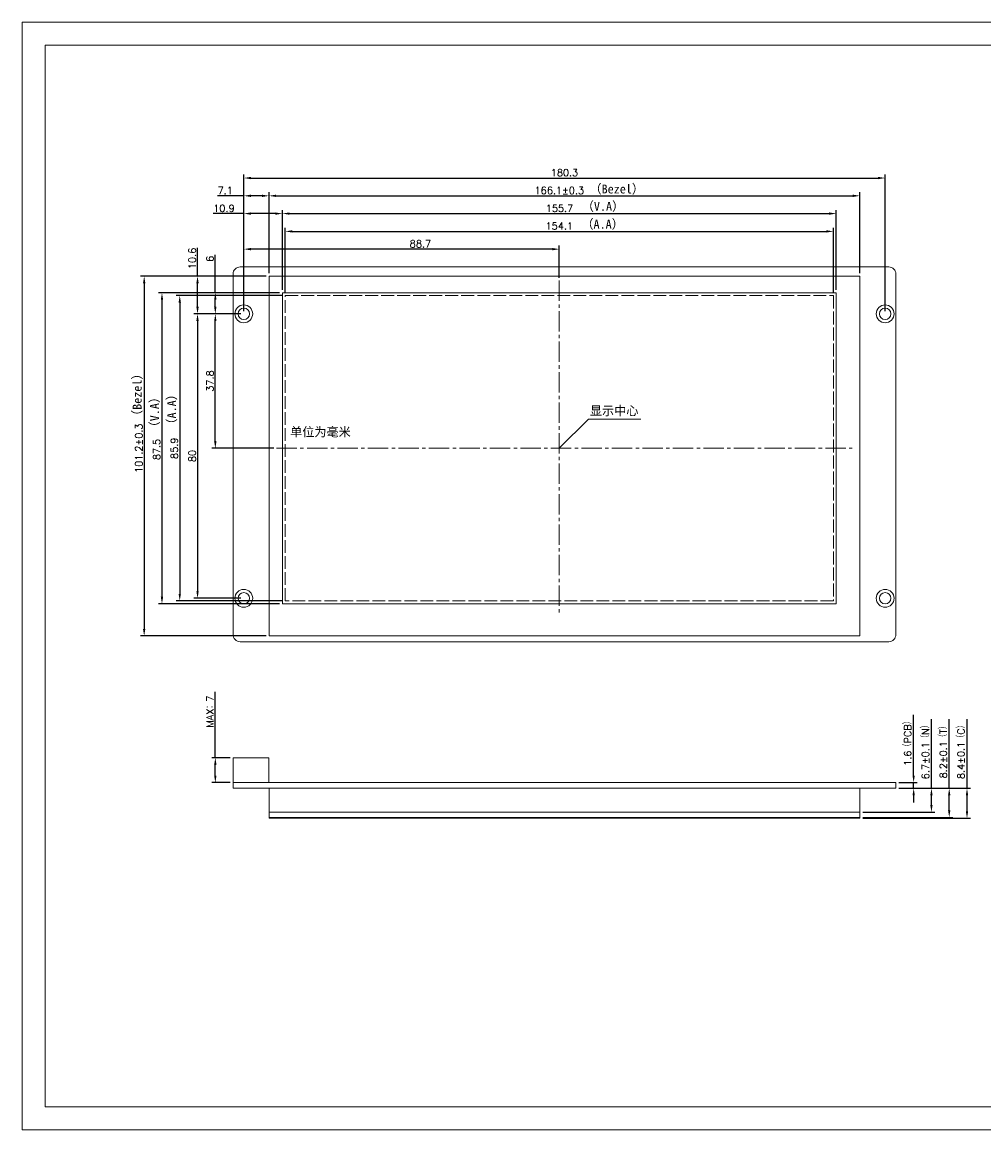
# Model space of a CAD drawing. Header units: millimetres. Extents: x 2857 to 3363, y -5460 to -5148.
# Tile 1 of 2: x 2857 to 3128, y -5460 to -5148. Entities that reach past the tile are written whole.
import ezdxf

# ---------------------------------------------------------------- set-up
doc = ezdxf.new("R2010")
doc.units = ezdxf.units.MM
doc.header["$LTSCALE"] = 0.3
doc.linetypes.add('ACAD_ISO02W100', pattern=[15, 12, -3])
doc.linetypes.add('CENTER2', pattern=[28.574999, 19.049999, -3.175, 3.175, -3.175])
doc.layers.get('0').update_dxf_attribs({"lineweight": 18})
doc.styles.get("Standard").update_dxf_attribs({"font": 'txt.shx', "bigfont": 'gbcbig.shx'})
doc.dimstyles.new('ISO-25', dxfattribs={"dimtxt": 2.5, "dimasz": 2.5, "dimexe": 1.25, "dimexo": 1, "dimtad": 1, "dimdec": 1, "dimdsep": 46, "dimtxsty": 'Standard', "dimcen": 2.5, "dimdle": 5, "dimadec": 0, "dimazin": 0, "dimtfac": 1, "dimtdec": 1, "dimtmove": 0, "dimatfit": 3, "dimfxl": 0, "dimarcsym": 0})

# ---------------------------------------------------------------- blocks, each defined once
blk = doc.blocks.new('SDWe070T77图框')
at = {"lineweight": 0}
for points in [[(2857.3, -5148.14), (3362.66, -5148.14), (3362.66, -5459.68), (2857.3, -5459.68)], [(3356.16, -5453.18), (2863.8, -5453.18), (2863.8, -5154.64), (3356.16, -5154.64)], [(2863.8, -5154.64), (3356.16, -5154.64), (3356.16, -5453.18), (2863.8, -5453.18)]]:
    blk.add_lwpolyline(points, close=True, dxfattribs=at)
blk = doc.blocks.new('*X7')
at = {"lineweight": 0}
for points in [[(2928.7, -5196.65), (2928.7, -5197.31), (2926.7, -5196.98)], [(3090.8, -5196.65), (3090.8, -5197.31), (3092.8, -5196.98)]]:
    blk.add_hatch(color=0, dxfattribs=at).paths.add_polyline_path(points, flags=0)
at = {"color": 0, "linetype": 'Continuous', "lineweight": -2}
for p, q in [((2926.7, -5218.78), (2926.7, -5195.98)), ((3092.8, -5218.78), (3092.8, -5195.98)), ((2928.7, -5196.98), (3090.8, -5196.98))]:
    blk.add_line(p, q, dxfattribs=at)
at = {"color": 0, "lineweight": 0, "insert": (3008.3, -5195.48), "char_height": 2, "width": 44.8571, "attachment_point": 5}
blk.add_mtext('166.1%%P0.3', dxfattribs=at)
blk = doc.blocks.new('*X8')
at = {"linetype": 'CENTER2', "lineweight": 0}
for points in [[(2896.27, -5226.23), (2896.93, -5226.23), (2896.6, -5224.23)], [(2896.27, -5309.73), (2896.93, -5309.73), (2896.6, -5311.73)]]:
    blk.add_hatch(color=0, dxfattribs=at).paths.add_polyline_path(points, flags=0)
at = {"color": 0, "linetype": 'Continuous', "lineweight": -2}
for p, q in [((2929.65, -5224.23), (2895.6, -5224.23)), ((2896.6, -5226.23), (2896.6, -5309.73)), ((2929.65, -5311.73), (2895.6, -5311.73))]:
    blk.add_line(p, q, dxfattribs=at)
at = {"color": 0, "linetype": 'CENTER2', "lineweight": 0, "insert": (2895.1, -5268.33), "char_height": 2, "width": 18.2857, "attachment_point": 5, "rotation": 90}
blk.add_mtext('87.5', dxfattribs=at)
blk = doc.blocks.new('*X9')
at = {"lineweight": 0}
for points in [[(2891.27, -5221.58), (2891.93, -5221.58), (2891.6, -5219.58)], [(2891.27, -5318.78), (2891.93, -5318.78), (2891.6, -5320.78)]]:
    blk.add_hatch(color=0, dxfattribs=at).paths.add_polyline_path(points, flags=0)
at = {"color": 0, "linetype": 'Continuous', "lineweight": -2}
for p, q in [((2925.9, -5219.58), (2890.6, -5219.58)), ((2891.6, -5221.58), (2891.6, -5318.78)), ((2925.9, -5320.78), (2890.6, -5320.78))]:
    blk.add_line(p, q, dxfattribs=at)
at = {"color": 0, "lineweight": 0, "insert": (2890.1, -5267.98), "char_height": 2, "width": 44.8571, "attachment_point": 5, "rotation": 90}
blk.add_mtext('101.2%%P0.3', dxfattribs=at)
blk = doc.blocks.new('*X10')
at = {"lineweight": 0}
for points in [[(2921.6, -5196.65), (2921.6, -5197.31), (2919.6, -5196.98)], [(2924.7, -5196.65), (2924.7, -5197.31), (2926.7, -5196.98)]]:
    blk.add_hatch(color=0, dxfattribs=at).paths.add_polyline_path(points, flags=0)
at = {"color": 0, "linetype": 'Continuous', "lineweight": -2}
for p, q in [((2919.6, -5229.38), (2919.6, -5195.98)), ((2926.7, -5218.78), (2926.7, -5195.98)), ((2919.6, -5196.98), (2912.22, -5196.98)), ((2924.7, -5196.98), (2921.6, -5196.98))]:
    blk.add_line(p, q, dxfattribs=at)
at = {"color": 0, "lineweight": 0, "insert": (2914.39, -5195.48), "char_height": 2, "width": 10.8571, "attachment_point": 5}
blk.add_mtext('7.1', dxfattribs=at)
blk = doc.blocks.new('*X11')
at = {"lineweight": 0}
for points in [[(2911.27, -5226.23), (2911.93, -5226.23), (2911.6, -5224.23)], [(2911.27, -5228.18), (2911.93, -5228.18), (2911.6, -5230.18)]]:
    blk.add_hatch(color=0, dxfattribs=at).paths.add_polyline_path(points, flags=0)
at = {"color": 0, "linetype": 'Continuous', "lineweight": -2}
for p, q in [((2911.6, -5224.23), (2911.6, -5213.54)), ((2929.65, -5224.23), (2910.6, -5224.23)), ((2911.6, -5228.18), (2911.6, -5226.23)), ((2918.8, -5230.18), (2910.6, -5230.18))]:
    blk.add_line(p, q, dxfattribs=at)
at = {"color": 0, "lineweight": 0, "insert": (2910.1, -5214.7), "char_height": 2, "width": 3.7143, "attachment_point": 5, "rotation": 90}
blk.add_mtext('6', dxfattribs=at)
blk = doc.blocks.new('*X12')
at = {"lineweight": 0}
for points in [[(2906.27, -5221.58), (2906.93, -5221.58), (2906.6, -5219.58)], [(2906.27, -5228.18), (2906.93, -5228.18), (2906.6, -5230.18)]]:
    blk.add_hatch(color=0, dxfattribs=at).paths.add_polyline_path(points, flags=0)
at = {"color": 0, "linetype": 'Continuous', "lineweight": -2}
for p, q in [((2906.6, -5219.58), (2906.6, -5211.58)), ((2925.9, -5219.58), (2905.6, -5219.58)), ((2906.6, -5228.18), (2906.6, -5221.58)), ((2918.8, -5230.18), (2905.6, -5230.18))]:
    blk.add_line(p, q, dxfattribs=at)
at = {"color": 0, "lineweight": 0, "insert": (2905.1, -5214.58), "char_height": 2, "width": 17.4286, "attachment_point": 5, "rotation": 90}
blk.add_mtext('10.6', dxfattribs=at)
blk = doc.blocks.new('*X13')
at = {"lineweight": 0}
for points in [[(3107.57, -5360.02), (3108.23, -5360.02), (3107.9, -5362.02)], [(3107.57, -5365.62), (3108.23, -5365.62), (3107.9, -5363.62)]]:
    blk.add_hatch(color=0, dxfattribs=at).paths.add_polyline_path(points, flags=0)
at = {"color": 0, "linetype": 'Continuous', "lineweight": -2}
for p, q in [((3107.9, -5360.02), (3107.9, -5342.92)), ((3103.7, -5362.02), (3108.9, -5362.02)), ((3103.7, -5363.62), (3108.9, -5363.62)), ((3107.9, -5363.62), (3107.9, -5362.02)), ((3107.9, -5365.62), (3107.9, -5367.62))]:
    blk.add_line(p, q, dxfattribs=at)
at = {"color": 0, "lineweight": 0, "insert": (3106.26, -5350.47), "char_height": 2, "width": 40, "attachment_point": 5, "rotation": 90}
blk.add_mtext('1.6（PCB）', dxfattribs=at)
blk = doc.blocks.new('*X14')
at = {"lineweight": 0}
for points in [[(3112.57, -5365.62), (3113.23, -5365.62), (3112.9, -5363.62)], [(3112.57, -5368.32), (3113.23, -5368.32), (3112.9, -5370.32)]]:
    blk.add_hatch(color=0, dxfattribs=at).paths.add_polyline_path(points, flags=0)
at = {"color": 0, "linetype": 'Continuous', "lineweight": -2}
for p, q in [((3112.9, -5363.62), (3112.9, -5344.18)), ((3103.7, -5363.62), (3113.9, -5363.62)), ((3112.9, -5368.32), (3112.9, -5365.62)), ((3093.6, -5370.32), (3113.9, -5370.32))]:
    blk.add_line(p, q, dxfattribs=at)
at = {"color": 0, "lineweight": 0, "insert": (3111.26, -5352.9), "char_height": 2, "width": 50.5714, "attachment_point": 5, "rotation": 90}
blk.add_mtext('6.7%%P0.1（N）', dxfattribs=at)
blk = doc.blocks.new('*X15')
at = {"lineweight": 0}
for points in [[(3117.57, -5365.62), (3118.23, -5365.62), (3117.9, -5363.62)], [(3117.57, -5369.82), (3118.23, -5369.82), (3117.9, -5371.82)]]:
    blk.add_hatch(color=0, dxfattribs=at).paths.add_polyline_path(points, flags=0)
at = {"color": 0, "linetype": 'Continuous', "lineweight": -2}
for p, q in [((3117.9, -5363.62), (3117.9, -5344.18)), ((3103.7, -5363.62), (3118.9, -5363.62)), ((3117.9, -5369.82), (3117.9, -5365.62)), ((3093.6, -5371.82), (3118.9, -5371.82))]:
    blk.add_line(p, q, dxfattribs=at)
at = {"color": 0, "lineweight": 0, "insert": (3116.26, -5352.9), "char_height": 2, "width": 49.1429, "attachment_point": 5, "rotation": 90}
blk.add_mtext('8.2%%P0.1（T）', dxfattribs=at)
blk = doc.blocks.new('*X16')
at = {"lineweight": 0}
for points in [[(2911.27, -5357.02), (2911.93, -5357.02), (2911.6, -5355.02)], [(2911.27, -5360.02), (2911.93, -5360.02), (2911.6, -5362.02)]]:
    blk.add_hatch(color=0, dxfattribs=at).paths.add_polyline_path(points, flags=0)
at = {"color": 0, "linetype": 'Continuous', "lineweight": -2}
for p, q in [((2911.6, -5355.02), (2911.6, -5336.44)), ((2915.8, -5355.02), (2910.6, -5355.02)), ((2911.6, -5360.02), (2911.6, -5357.02)), ((2915.8, -5362.02), (2910.6, -5362.02))]:
    blk.add_line(p, q, dxfattribs=at)
at = {"color": 0, "lineweight": 0, "insert": (2910.08, -5342.04), "char_height": 2, "width": 26.5714, "attachment_point": 5, "rotation": 90}
blk.add_mtext('MAX：7', dxfattribs=at)
blk = doc.blocks.new('*X19')
at = {"lineweight": 0}
for points in [[(3122.57, -5365.62), (3123.23, -5365.62), (3122.9, -5363.62)], [(3122.57, -5370.05), (3123.23, -5370.05), (3122.9, -5372.05)]]:
    blk.add_hatch(color=0, dxfattribs=at).paths.add_polyline_path(points, flags=0)
at = {"color": 0, "linetype": 'Continuous', "lineweight": -2}
for p, q in [((3122.9, -5363.62), (3122.9, -5344.18)), ((3103.7, -5363.62), (3123.9, -5363.62)), ((3122.9, -5370.05), (3122.9, -5365.62)), ((3093.6, -5372.05), (3123.9, -5372.05))]:
    blk.add_line(p, q, dxfattribs=at)
at = {"color": 0, "lineweight": 0, "insert": (3121.26, -5352.9), "char_height": 2, "width": 50.5714, "attachment_point": 5, "rotation": 90}
blk.add_mtext('8.4%%P0.1（C）', dxfattribs=at)
blk = doc.blocks.new('*X20')
at = {"lineweight": 0}
for points in [[(2932.45, -5201.65), (2932.45, -5202.31), (2930.45, -5201.98)], [(3084.15, -5201.65), (3084.15, -5202.31), (3086.15, -5201.98)]]:
    blk.add_hatch(color=0, dxfattribs=at).paths.add_polyline_path(points, flags=0)
at = {"color": 0, "linetype": 'Continuous', "lineweight": -2}
for p, q in [((2930.45, -5223.43), (2930.45, -5200.98)), ((2932.45, -5201.98), (3084.15, -5201.98)), ((3086.15, -5223.43), (3086.15, -5200.98))]:
    blk.add_line(p, q, dxfattribs=at)
at = {"color": 0, "lineweight": 0, "insert": (3008.35, -5200.48), "char_height": 2, "width": 23.1429, "attachment_point": 5}
blk.add_mtext('155.7', dxfattribs=at)
blk = doc.blocks.new('*X21')
at = {"lineweight": 0}
for points in [[(2921.6, -5201.65), (2921.6, -5202.31), (2919.6, -5201.98)], [(2928.45, -5201.65), (2928.45, -5202.31), (2930.45, -5201.98)]]:
    blk.add_hatch(color=0, dxfattribs=at).paths.add_polyline_path(points, flags=0)
at = {"color": 0, "linetype": 'Continuous', "lineweight": -2}
for p, q in [((2919.6, -5201.98), (2911.02, -5201.98)), ((2919.6, -5229.38), (2919.6, -5200.98)), ((2928.45, -5201.98), (2921.6, -5201.98)), ((2930.45, -5223.43), (2930.45, -5200.98))]:
    blk.add_line(p, q, dxfattribs=at)
at = {"color": 0, "lineweight": 0, "insert": (2914.02, -5200.48), "char_height": 2, "width": 17.1429, "attachment_point": 5}
blk.add_mtext('10.9', dxfattribs=at)
blk = doc.blocks.new('*X22')
at = {"lineweight": 0}
for points in [[(2921.6, -5211.65), (2921.6, -5212.31), (2919.6, -5211.98)], [(3006.3, -5211.65), (3006.3, -5212.31), (3008.3, -5211.98)]]:
    blk.add_hatch(color=0, dxfattribs=at).paths.add_polyline_path(points, flags=0)
at = {"color": 0, "linetype": 'Continuous', "lineweight": -2}
for p, q in [((2919.6, -5229.38), (2919.6, -5210.98)), ((3006.3, -5211.98), (2921.6, -5211.98)), ((3008.3, -5220.04), (3008.3, -5210.98))]:
    blk.add_line(p, q, dxfattribs=at)
at = {"color": 0, "lineweight": 0, "insert": (2969.25, -5210.48), "char_height": 2, "width": 18.2857, "attachment_point": 5}
blk.add_mtext('88.7', dxfattribs=at)
blk = doc.blocks.new('*X23')
at = {"lineweight": 0}
for points in [[(2933.25, -5206.65), (2933.25, -5207.31), (2931.25, -5206.98)], [(3083.35, -5206.65), (3083.35, -5207.31), (3085.35, -5206.98)]]:
    blk.add_hatch(color=0, dxfattribs=at).paths.add_polyline_path(points, flags=0)
at = {"color": 0, "linetype": 'Continuous', "lineweight": -2}
for p, q in [((2931.25, -5224.23), (2931.25, -5205.98)), ((2933.25, -5206.98), (3083.35, -5206.98)), ((3085.35, -5224.23), (3085.35, -5205.98))]:
    blk.add_line(p, q, dxfattribs=at)
at = {"color": 0, "lineweight": 0, "insert": (3008.3, -5205.48), "char_height": 2, "width": 21.4286, "attachment_point": 5}
blk.add_mtext('154.1', dxfattribs=at)
blk = doc.blocks.new('*X24')
at = {"linetype": 'CENTER2', "lineweight": 0}
for points in [[(2901.27, -5227.03), (2901.93, -5227.03), (2901.6, -5225.03)], [(2901.27, -5308.93), (2901.93, -5308.93), (2901.6, -5310.93)]]:
    blk.add_hatch(color=0, dxfattribs=at).paths.add_polyline_path(points, flags=0)
at = {"color": 0, "linetype": 'Continuous', "lineweight": -2}
for p, q in [((2930.45, -5225.03), (2900.6, -5225.03)), ((2901.6, -5227.03), (2901.6, -5308.93)), ((2930.45, -5310.93), (2900.6, -5310.93))]:
    blk.add_line(p, q, dxfattribs=at)
at = {"color": 0, "linetype": 'CENTER2', "lineweight": 0, "insert": (2900.1, -5267.98), "char_height": 2, "width": 18, "attachment_point": 5, "rotation": 90}
blk.add_mtext('85.9', dxfattribs=at)
blk = doc.blocks.new('*X29')
at = {"lineweight": 0}
for points in [[(2906.27, -5232.18), (2906.93, -5232.18), (2906.6, -5230.18)], [(2906.27, -5308.18), (2906.93, -5308.18), (2906.6, -5310.18)]]:
    blk.add_hatch(color=0, dxfattribs=at).paths.add_polyline_path(points, flags=0)
at = {"color": 0, "linetype": 'Continuous', "lineweight": -2}
for p, q in [((2918.8, -5230.18), (2905.6, -5230.18)), ((2906.6, -5232.18), (2906.6, -5308.18)), ((2918.8, -5310.18), (2905.6, -5310.18))]:
    blk.add_line(p, q, dxfattribs=at)
at = {"color": 0, "lineweight": 0, "insert": (2905.1, -5270.18), "char_height": 2, "width": 9.7143, "attachment_point": 5, "rotation": 90}
blk.add_mtext('80', dxfattribs=at)
blk = doc.blocks.new('*X30')
at = {"lineweight": 0}
for points in [[(2921.6, -5191.65), (2921.6, -5192.31), (2919.6, -5191.98)], [(3097.9, -5191.65), (3097.9, -5192.31), (3099.9, -5191.98)]]:
    blk.add_hatch(color=0, dxfattribs=at).paths.add_polyline_path(points, flags=0)
at = {"color": 0, "linetype": 'Continuous', "lineweight": -2}
for p, q in [((2919.6, -5229.38), (2919.6, -5190.98)), ((2921.6, -5191.98), (3097.9, -5191.98)), ((3099.9, -5229.38), (3099.9, -5190.98))]:
    blk.add_line(p, q, dxfattribs=at)
at = {"color": 0, "lineweight": 0, "insert": (3009.75, -5190.48), "char_height": 2, "width": 23.1429, "attachment_point": 5}
blk.add_mtext('180.3', dxfattribs=at)
blk = doc.blocks.new('*X31')
at = {"lineweight": 0}
for points in [[(2911.27, -5232.18), (2911.93, -5232.18), (2911.6, -5230.18)], [(2911.27, -5265.98), (2911.93, -5265.98), (2911.6, -5267.98)]]:
    blk.add_hatch(color=0, dxfattribs=at).paths.add_polyline_path(points, flags=0)
at = {"color": 0, "linetype": 'Continuous', "lineweight": -2}
for p, q in [((2918.8, -5230.18), (2910.6, -5230.18)), ((2911.6, -5265.98), (2911.6, -5232.18)), ((2928, -5267.98), (2910.6, -5267.98))]:
    blk.add_line(p, q, dxfattribs=at)
at = {"color": 0, "lineweight": 0, "insert": (2910.1, -5249.08), "char_height": 2, "width": 18.2857, "attachment_point": 5, "rotation": 90}
blk.add_mtext('37.8', dxfattribs=at)

msp = doc.modelspace()

# ---------------------------------------------------------------- linework, layer by layer
at = {"linetype": 'CENTER2', "lineweight": 0}
for p, q in [((3008.301, -5220.842), (3008.301, -5314.563)), ((2928.799, -5267.978), (3090.574, -5267.978))]:
    msp.add_line(p, q, dxfattribs=at)
at = {"lineweight": 0}
for p, q in [((3008.251, -5267.968), (3016.472, -5259.757)), ((3016.472, -5259.757), (3031.241, -5259.757)), ((2916.601, -5355.016), (2926.601, -5355.016)), ((2916.601, -5355.016), (2916.601, -5362.016)), ((2926.601, -5355.016), (2926.601, -5362.016)), ((2916.601, -5362.016), (3102.901, -5362.016)), ((2916.601, -5363.616), (2916.601, -5362.016)), ((3102.901, -5363.616), (2916.601, -5363.616)), ((2926.701, -5370.316), (2926.701, -5363.616)), ((3092.801, -5363.616), (3092.801, -5370.316)), ((3102.901, -5362.016), (3102.901, -5363.616)), ((3092.801, -5370.316), (2926.701, -5370.316)), ((2926.701, -5370.316), (2926.701, -5371.816)), ((2926.701, -5370.316), (2926.701, -5372.046)), ((3092.801, -5371.816), (3092.801, -5370.316)), ((2926.701, -5371.816), (3092.801, -5371.816)), ((2926.701, -5372.046), (3092.801, -5372.046)), ((3092.801, -5372.046), (3092.801, -5371.816))]:
    msp.add_line(p, q, dxfattribs=at)
msp.add_lwpolyline([(2918.601, -5322.378), (3100.901, -5322.378, 0.4142136), (3102.901, -5320.378), (3102.901, -5218.978, 0.4142136), (3100.901, -5216.978), (2918.601, -5216.978, 0.4142136), (2916.601, -5218.978), (2916.601, -5320.378, 0.4142136)], format="xyb", close=True, dxfattribs=at)
for points in [[(2926.701, -5219.578), (3092.801, -5219.578), (3092.801, -5320.778), (2926.701, -5320.778)], [(3086.151, -5311.728), (2930.451, -5311.728), (2930.451, -5224.228), (3086.151, -5224.228)]]:
    msp.add_lwpolyline(points, close=True, dxfattribs=at)
at = {"color": 1, "linetype": 'ACAD_ISO02W100', "lineweight": 0}
msp.add_lwpolyline([(2931.251, -5225.028), (3085.351, -5225.028), (3085.351, -5310.928), (2931.251, -5310.928)], close=True, dxfattribs=at)
at = {"lineweight": 0}
for centre, radius in [((2919.601, -5230.178), 2.5), ((2919.601, -5230.178), 1.6), ((3099.901, -5230.178), 2.5), ((3099.901, -5230.178), 1.6), ((2919.601, -5310.178), 2.5), ((2919.601, -5310.178), 1.6), ((3099.901, -5310.178), 2.5), ((3099.901, -5310.178), 1.6)]:
    msp.add_circle(centre, radius, dxfattribs=at)

# ---------------------------------------------------------------- block references
msp.add_blockref('SDWe070T77图框', (0, 0), dxfattribs=at)

# ---------------------------------------------------------------- texts
at = {"lineweight": 0, "char_height": 2.5, "attachment_point": 1}
for s, insert, width in [('{\\fSimSun|b0|i0|c134|p49;（Bezel）}', (3016.775, -5193.809), 21.73575), ('{\\fSimSun|b0|i0|c134|p49;（V.A）}', (3014.608, -5198.692), 23.07878), ('{\\fSimSun|b0|i0|c134|p49;\\C1;（A.A）}', (3014.504, -5203.707), 21.73575), ('{\\fSimSun|b0|i0|c134|p49;显示中心}', (3016.894, -5256.204), 21.73575), ('{\\fSimSun|b0|i0|c134|p49;单位为毫米}', (2932.628, -5262.147), 47.99899)]:
    msp.add_mtext(s, dxfattribs=dict(at, insert=insert, width=width))
at = {"lineweight": 0, "insert": (2888.376, -5260.591), "char_height": 2.5, "width": 21.85851, "attachment_point": 1, "rotation": 90}
msp.add_mtext('{\\fSimSun|b0|i0|c134|p49;（Bezel）}', dxfattribs=at)
at = {"linetype": 'CENTER2', "lineweight": 0, "insert": (2893.256, -5263.79), "char_height": 2.5, "width": 24.54008, "attachment_point": 1, "rotation": 90}
msp.add_mtext('{\\fSimSun|b0|i0|c134|p49;（V.A）}', dxfattribs=at)
at = {"color": 1, "linetype": 'CENTER2', "lineweight": 0, "insert": (2898.069, -5263.009), "char_height": 2.5, "width": 21.85851, "attachment_point": 1, "rotation": 90}
msp.add_mtext('{\\fSimSun|b0|i0|c134|p49;（A.A）}', dxfattribs=at)

# ---------------------------------------------------------------- dimensions: what is measured, and where the dimension line sits
at = {"lineweight": 0}
for base, p1, p2, text, picture, middle in [((3099.901, -5191.978), (2919.601, -5230.178), (3099.901, -5230.178), '180.3', '*X30', (3009.751, -5191.978)), ((2926.701, -5196.978), (2919.601, -5230.178), (2926.701, -5219.578), '7.1', '*X10', (2914.386, -5196.978)), ((3092.801, -5196.978), (2926.701, -5219.578), (3092.801, -5219.578), '166.1%%P0.3', '*X7', (3008.301, -5196.978)), ((2930.451, -5201.978), (2919.601, -5230.178), (2930.451, -5224.228), '10.9', '*X21', (2914.018, -5201.978)), ((3086.151, -5201.978), (2930.451, -5224.228), (3086.151, -5224.228), '155.7', '*X20', (3008.351, -5201.978)), ((2919.601, -5211.978), (3008.301, -5220.842), (2919.601, -5230.178), '88.7', '*X22', (2969.251, -5211.978))]:
    dim = msp.add_linear_dim(base=base, p1=p1, p2=p2, text=text, dimstyle='ISO-25', override={"dimscale": 0.8, "dimsah": 1, "dimtolj": 1, "dimarcsym": 1}, dxfattribs=at)
    dim.commit()
    dim.dimension.update_dxf_attribs({"geometry": picture, "text_midpoint": middle, "dimtype": 160})
for base, p1, p2, text, override, picture, middle in [((2906.601, -5219.578), (2919.601, -5230.178), (2926.701, -5219.578), '10.6', {"dimscale": 0.8, "dimsah": 1, "dimtolj": 1, "dimarcsym": 1}, '*X12', (2906.601, -5214.578)), ((2911.601, -5224.228), (2919.601, -5230.178), (2930.451, -5224.228), '6', {"dimscale": 0.8, "dimsah": 1, "dimtolj": 1, "dimarcsym": 1}, '*X11', (2911.601, -5214.702)), ((2891.601, -5320.778), (2926.701, -5219.578), (2926.701, -5320.778), '101.2%%P0.3', {"dimscale": 0.8, "dimsah": 1, "dimtolj": 1, "dimarcsym": 1}, '*X9', (2891.601, -5267.978)), ((2906.601, -5310.178), (2919.601, -5230.178), (2919.601, -5310.178), '80', {"dimscale": 0.8, "dimsah": 1, "dimtolj": 1, "dimarcsym": 1}, '*X29', (2906.601, -5270.178)), ((2911.601, -5230.178), (2928.799, -5267.978), (2919.601, -5230.178), '37.8', {"dimscale": 0.8, "dimsah": 1, "dimtolj": 1, "dimarcsym": 1}, '*X31', (2911.601, -5249.078)), ((2911.601, -5362.016), (2916.601, -5355.016), (2916.601, -5362.016), 'MAX：7', {"dimscale": 0.8, "dimsah": 1, "dimtolj": 1, "dimarcsym": 1}, '*X16', (2911.601, -5342.036)), ((3112.901, -5370.316), (3102.901, -5363.616), (3092.801, -5370.316), '6.7%%P0.1（N）', {"dimscale": 0.8, "dimsah": 1, "dimtolj": 1, "dimarcsym": 1}, '*X14', (3112.901, -5352.899)), ((3122.901, -5372.046), (3102.901, -5363.616), (3092.801, -5372.046), '8.4%%P0.1（C）', {"dimscale": 0.8, "dimdec": 2, "dimsah": 1, "dimtolj": 1, "dimarcsym": 1}, '*X19', (3122.901, -5352.899)), ((3117.901, -5371.816), (3102.901, -5363.616), (3092.801, -5371.816), '8.2%%P0.1（T）', {"dimscale": 0.8, "dimsah": 1, "dimtolj": 1, "dimarcsym": 1}, '*X15', (3117.901, -5352.899)), ((3107.901, -5363.616), (3102.901, -5362.016), (3102.901, -5363.616), '1.6（PCB）', {"dimscale": 0.8, "dimsah": 1, "dimtolj": 1, "dimarcsym": 1}, '*X13', (3107.901, -5350.466))]:
    dim = msp.add_linear_dim(base=base, p1=p1, p2=p2, angle=90, text=text, dimstyle='ISO-25', override=override, dxfattribs=at)
    dim.commit()
    dim.dimension.update_dxf_attribs({"geometry": picture, "text_midpoint": middle, "dimtype": 160})
at = {"color": 1, "lineweight": 0}
dim = msp.add_linear_dim(base=(3085.351, -5206.978), p1=(2931.251, -5225.028), p2=(3085.351, -5225.028), text='154.1', dimstyle='ISO-25', override={"dimscale": 0.8, "dimsah": 1, "dimtolj": 1, "dimarcsym": 1}, dxfattribs=at)
dim.commit()
dim.dimension.update_dxf_attribs({"geometry": '*X23', "text_midpoint": (3008.301, -5206.978), "dimtype": 160})
at = {"linetype": 'CENTER2', "lineweight": 0}
dim = msp.add_linear_dim(base=(2896.601, -5311.728), p1=(2930.451, -5224.228), p2=(2930.451, -5311.728), angle=90, text='87.5', dimstyle='ISO-25', override={"dimscale": 0.8, "dimdec": 2, "dimsah": 1, "dimtolj": 1, "dimarcsym": 1}, dxfattribs=at)
dim.commit()
dim.dimension.update_dxf_attribs({"geometry": '*X8', "text_midpoint": (2896.601, -5268.328), "dimtype": 160})
at = {"color": 1, "linetype": 'CENTER2', "lineweight": 0}
dim = msp.add_linear_dim(base=(2901.601, -5310.928), p1=(2931.251, -5225.028), p2=(2931.251, -5310.928), angle=90, text='85.9', dimstyle='ISO-25', override={"dimscale": 0.8, "dimdec": 2, "dimsah": 1, "dimtolj": 1, "dimarcsym": 1}, dxfattribs=at)
dim.commit()
dim.dimension.update_dxf_attribs({"geometry": '*X24', "text_midpoint": (2901.601, -5267.978), "dimtype": 160})

doc.saveas('drawing.dxf')
